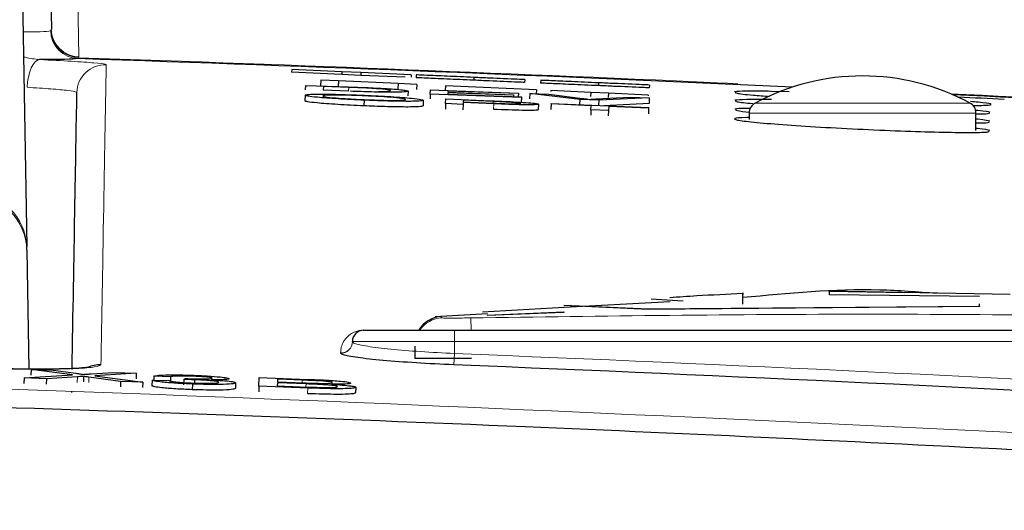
# Paper-space layout 'Blatt3' of a CAD drawing. Header units: millimetres. Extents: x 5 to 418, y 2 to 292.
# Tile 31 of 43: x 235 to 247, y 241 to 247. Entities that reach past the tile are written whole.
import ezdxf

# ---------------------------------------------------------------- set-up
doc = ezdxf.new("R2010")
doc.units = ezdxf.units.MM
doc.layers.add('SLD-0', color=7, linetype='Continuous')
doc.styles.add('SLDTEXTSTYLE1', font='TXT', dxfattribs={"width": 0.605})
doc.dimstyles.new('SLDDIMSTYLE6', dxfattribs={"dimtxt": 3.5, "dimasz": 3.302, "dimexe": 0, "dimexo": 0.0625, "dimgap": 0.875, "dimtad": 1, "dimlfac": 1.5, "dimrnd": 1e-09, "dimzin": 12, "dimdsep": 46, "dimtxsty": 'SLDTEXTSTYLE1', "dimsah": 1, "dimcen": 0.09, "dimadec": 0, "dimazin": 3, "dimtfac": 1, "dimtofl": 0, "dimtmove": 0, "dimatfit": 3, "dimfxl": 1, "dimfrac": 2, "dimtolj": 1, "dimtzin": 12, "dimarcsym": 0})

# ---------------------------------------------------------------- blocks, each defined once
blk = doc.blocks.new('_D_13')
at = {"layer": 'SLD-0', "color": 7}
for p, q in [((137.961, 136.665), (137.961, 269.457)), ((327.961, 136.665), (327.961, 269.457)), ((137.961, 268.457), (327.961, 268.457))]:
    blk.add_line(p, q, dxfattribs=at)
for points in [[(137.961, 268.457), (141.263, 267.949), (141.263, 268.965)], [(327.961, 268.457), (324.659, 268.965), (324.659, 267.949)]]:
    blk.add_solid(points, dxfattribs=at)
at = {"layer": 'SLD-0', "color": 7, "insert": (228.95, 272.969), "char_height": 3.5, "attachment_point": 1, "style": 'SLDTEXTSTYLE1'}
blk.add_mtext('285', dxfattribs=at)

psp = doc.layouts.new('Blatt3')

# ---------------------------------------------------------------- linework, layer by layer
at = {"color": 7, "linetype": 'Continuous', "lineweight": 25}
for p, q in [((234.971, 253.2762), (235.1304, 244.1485)), ((235.3053, 253.2762), (235.42, 246.7053)), ((238.2464, 246.2313), (238.245, 246.198)), ((238.8359, 246.1723), (238.245, 246.198)), ((238.8373, 246.2056), (238.2464, 246.2313)), ((238.8373, 246.2056), (238.8359, 246.1723)), ((239.0613, 246.1959), (238.8373, 246.2056)), ((239.0613, 246.1959), (239.0598, 246.1626)), ((239.6524, 246.1702), (239.0613, 246.1959)), ((238.5896, 246.1071), (238.5866, 246.0405)), ((238.7962, 246.0976), (238.5896, 246.1071)), ((238.7962, 246.0976), (238.7933, 246.0326)), ((239.4983, 246.0655), (238.7962, 246.0976)), ((239.0598, 246.1626), (238.8359, 246.1723)), ((239.5819, 246.1399), (239.0598, 246.1626)), ((239.4983, 246.0655), (239.4955, 246.0054)), ((239.7166, 246.0555), (239.4983, 246.0655)), ((239.6524, 246.1702), (239.6512, 246.1421)), ((239.7103, 246.1677), (239.7088, 246.1344)), ((240.3895, 246.1382), (240.388, 246.1049)), ((240.9877, 246.1122), (240.9862, 246.0789)), ((241.1755, 246.1041), (241.1741, 246.0708)), ((241.8548, 246.0746), (241.8533, 246.0413)), ((238.411, 245.9939), (238.4133, 246.0447)), ((238.4133, 246.0447), (238.9145, 246.0266)), ((238.5943, 246.0402), (238.5866, 246.0405)), ((238.6197, 246.0314), (238.618, 245.9923)), ((238.618, 245.9923), (238.9201, 245.9814)), ((238.6197, 246.0314), (238.6183, 245.9923)), ((238.9169, 246.0206), (238.6197, 246.0314)), ((239.6148, 245.9761), (239.6128, 245.9197)), ((239.7166, 246.0555), (239.714, 245.9968)), ((239.8767, 245.941), (239.879, 245.9917)), ((239.879, 245.9917), (240.9125, 245.9544)), ((240.0548, 246.04), (240.0523, 245.9855)), ((241.1254, 245.9909), (240.0548, 246.04)), ((240.0845, 245.9569), (240.0837, 245.9393)), ((240.0845, 245.9569), (240.0839, 245.9393)), ((240.8549, 245.9291), (240.0845, 245.9569)), ((240.0854, 245.9784), (240.0847, 245.9628)), ((240.0847, 245.9628), (240.8552, 245.9349)), ((240.0854, 245.9784), (240.0849, 245.9628)), ((240.9123, 245.9485), (240.0854, 245.9784)), ((240.9123, 245.9485), (240.9108, 245.9095)), ((240.9125, 245.9544), (240.9109, 245.9094)), ((240.9125, 245.9544), (240.9123, 245.9485)), ((241.0455, 245.9496), (241.0432, 245.885)), ((241.6343, 245.8774), (241.0455, 245.9496)), ((241.0455, 245.9496), (241.2696, 245.9415)), ((241.1254, 245.9909), (241.1234, 245.9467)), ((241.2945, 245.9832), (241.294, 245.9722)), ((241.7641, 245.9616), (241.2945, 245.9832)), ((241.7641, 245.9616), (241.7618, 245.9127)), ((241.9707, 245.9522), (241.7641, 245.9616)), ((241.9707, 245.9522), (241.9685, 245.9038)), ((242.4403, 245.9307), (241.9707, 245.9522)), ((242.453, 246.0486), (242.4515, 246.0153)), ((244.0963, 245.9695), (243.891, 245.9743)), ((238.4046, 245.9285), (238.4018, 245.8619)), ((239.0985, 245.8705), (239.0957, 245.804)), ((239.7948, 245.8692), (239.792, 245.8027)), ((239.8767, 245.941), (239.8747, 245.8853)), ((240.9478, 245.9022), (239.8767, 245.941)), ((240.0566, 245.83), (240.0539, 245.7667)), ((240.0566, 245.83), (240.059, 245.886)), ((240.2633, 245.8211), (240.0566, 245.83)), ((240.059, 245.886), (240.5974, 245.8628)), ((240.0837, 245.9393), (240.9481, 245.9081)), ((240.2643, 245.8441), (240.2633, 245.8211)), ((240.6233, 245.8286), (240.2643, 245.8441)), ((240.2654, 245.8707), (240.2645, 245.8505)), ((240.2645, 245.8505), (240.618, 245.8353)), ((240.6153, 245.8556), (240.2654, 245.8707)), ((240.8552, 245.9349), (240.8543, 245.9115)), ((240.8549, 245.9291), (240.8543, 245.9115)), ((240.8552, 245.9349), (240.8549, 245.9291)), ((240.9478, 245.9022), (240.9456, 245.8418)), ((240.9481, 245.9081), (240.9459, 245.8473)), ((240.9481, 245.9081), (240.9478, 245.9022)), ((241.2696, 245.9415), (241.6666, 245.8907)), ((241.2986, 245.8262), (241.2989, 245.8326)), ((241.2989, 245.8326), (242.4449, 245.7833)), ((241.6343, 245.8774), (241.6322, 245.8183)), ((241.8583, 245.8693), (241.6343, 245.8774)), ((241.8267, 245.8849), (242.2279, 245.9068)), ((241.8583, 245.8693), (241.8561, 245.8086)), ((242.4519, 245.8987), (241.8583, 245.8693)), ((242.4495, 245.8321), (241.9195, 245.8059)), ((242.2279, 245.9068), (242.4519, 245.8987)), ((242.4403, 245.9307), (242.4399, 245.9232)), ((242.4519, 245.8987), (242.4495, 245.8321)), ((240.2633, 245.8211), (240.2606, 245.7584)), ((241.1479, 245.823), (241.1451, 245.7575)), ((241.2986, 245.8262), (241.2958, 245.7597)), ((241.7683, 245.8059), (241.2986, 245.8262)), ((241.7662, 245.7564), (241.7636, 245.696)), ((241.7662, 245.7564), (241.7683, 245.8059)), ((241.9728, 245.7475), (241.7662, 245.7564)), ((241.9728, 245.7475), (241.9702, 245.6871)), ((241.9749, 245.797), (241.9728, 245.7475)), ((242.4446, 245.7768), (241.9749, 245.797)), ((242.4446, 245.7768), (242.4417, 245.7106)), ((242.4449, 245.7833), (242.4446, 245.7768)), ((243.6272, 245.7196), (243.6272, 245.6418)), ((246.2939, 245.515), (246.2939, 245.7196)), ((235.1311, 244.1056), (235.1304, 244.1485)), ((235.1311, 244.1056), (235.1555, 242.7085)), ((242.8508, 243.5066), (242.4753, 243.5319)), ((244.5722, 243.6269), (246.6953, 243.5873)), ((244.5722, 243.5801), (244.5722, 243.6269)), ((245.4549, 243.6038), (244.5722, 243.6202)), ((246.3366, 243.5603), (244.5722, 243.5801)), ((241.45, 243.4314), (240.4917, 243.3783)), ((241.4486, 243.4607), (242.4413, 243.4161)), ((242.6989, 243.5006), (241.45, 243.4314)), ((242.4413, 243.4093), (241.5259, 243.4505)), ((242.4413, 243.4161), (246.3366, 243.4495)), ((246.3366, 243.4427), (242.4413, 243.4093)), ((242.4413, 243.4161), (242.4413, 243.4093)), ((246.3366, 243.4495), (246.3366, 243.4738)), ((246.3366, 243.4495), (246.3366, 243.4427)), ((240.548, 243.3579), (239.9334, 243.3205)), ((240.5474, 243.3428), (241.4486, 243.38)), ((241.4486, 243.3733), (240.5474, 243.3362)), ((240.5474, 243.3428), (240.5474, 243.3362)), ((241.4486, 243.38), (241.4486, 243.3733)), ((239.0939, 243.1645), (240.1606, 243.1645)), ((240.1606, 243.1645), (249.8939, 243.1645)), ((238.9606, 243.0283), (238.9606, 243.0312)), ((239.6939, 242.9773), (239.6939, 242.8312)), ((240.3606, 242.8312), (239.6939, 242.8312)), ((235.0998, 242.604), (235.0974, 242.5376)), ((235.0998, 242.604), (235.6681, 242.6386)), ((235.3634, 242.5946), (235.0998, 242.604)), ((235.182, 242.7031), (235.1796, 242.6366)), ((235.6681, 242.6386), (235.182, 242.7031)), ((235.182, 242.7031), (235.4423, 242.6938)), ((235.3634, 242.5946), (235.3611, 242.5289)), ((235.7272, 242.6167), (235.3634, 242.5946)), ((235.4423, 242.6938), (235.7087, 242.6585)), ((235.7996, 242.6212), (235.7973, 242.5564)), ((236.234, 242.5636), (235.8623, 242.6129)), ((235.8883, 242.652), (236.1557, 242.6683)), ((236.4196, 242.6589), (235.9302, 242.6291)), ((235.9302, 242.6291), (236.4946, 242.5543)), ((236.1557, 242.6683), (236.4196, 242.6589)), ((236.4196, 242.6589), (236.4174, 242.5948)), ((236.6256, 242.6254), (236.6239, 242.5772)), ((236.822, 242.6171), (236.6256, 242.6254)), ((236.822, 242.6171), (236.8197, 242.5534)), ((236.9764, 242.5854), (236.9971, 242.5965)), ((237.8606, 242.5055), (237.8642, 242.6074)), ((237.8642, 242.6074), (238.4379, 242.5869)), ((238.0799, 242.5879), (238.0788, 242.5566)), ((238.3718, 242.5775), (238.0799, 242.5879)), ((236.234, 242.5636), (236.2317, 242.4995)), ((236.4946, 242.5543), (236.234, 242.5636)), ((236.4946, 242.5543), (236.4923, 242.4904)), ((236.6042, 242.5778), (236.602, 242.5141)), ((236.6042, 242.5778), (236.8007, 242.5721)), ((236.9764, 242.5854), (236.9741, 242.5219)), ((237.0799, 242.5321), (237.0777, 242.4685)), ((237.1035, 242.5823), (237.1024, 242.5503)), ((237.5866, 242.546), (237.5844, 242.4822)), ((237.8606, 242.5055), (237.8583, 242.4414)), ((238.4358, 242.485), (237.8606, 242.5055)), ((238.0784, 242.5448), (238.0771, 242.5096)), ((238.0771, 242.5096), (238.4396, 242.4966)), ((238.416, 242.5328), (238.0784, 242.5448)), ((238.0788, 242.5566), (238.3946, 242.5453)), ((239.0011, 242.494), (238.9987, 242.4276)), ((235.6593, 242.4322), (235.6595, 242.4402))]:
    psp.add_line(p, q, dxfattribs=at)
at = {"color": 7, "linetype": 'Continuous', "lineweight": 18}
for p, q in [((235.7248, 247.3845), (235.7423, 246.3809)), ((235.4121, 246.6858), (235.4187, 246.6943)), ((235.4187, 246.6943), (235.42, 246.7053)), ((235.7405, 246.3702), (235.7321, 246.3592)), ((235.7423, 246.3809), (235.7405, 246.3702)), ((238.9169, 246.0206), (238.9155, 245.9839)), ((240.6153, 245.8556), (240.6144, 245.8355)), ((243.6974, 245.837), (244.9606, 245.837)), ((244.9606, 245.837), (246.2237, 245.837)), ((240.6233, 245.8286), (240.6205, 245.7643)), ((244.9606, 245.7196), (243.6272, 245.7196)), ((246.2939, 245.7196), (244.9606, 245.7196)), ((240.0005, 243.3227), (240.0143, 243.3103)), ((240.354, 243.3098), (240.3569, 243.1645)), ((240.1606, 243.1645), (240.1606, 243.0312)), ((240.1606, 243.0312), (238.9606, 243.0312)), ((249.8939, 243.0312), (240.1606, 243.0312)), ((240.1606, 243.0312), (240.1606, 242.8911)), ((238.8221, 242.8953), (238.8221, 242.8982)), ((240.1606, 242.8911), (240.1552, 242.7581)), ((235.7272, 242.6167), (235.7249, 242.5519)), ((235.8623, 242.6129), (235.86, 242.5482)), ((238.3718, 242.5775), (238.3707, 242.5461)), ((238.416, 242.5328), (238.4148, 242.4975)), ((238.4358, 242.485), (238.4335, 242.4199))]:
    psp.add_line(p, q, dxfattribs=at)
at = {"color": 7, "linetype": 'Continuous', "lineweight": 18, "flags": 128}
psp.add_lwpolyline([(235.1351, 246.0221), (235.1406, 246.0855), (235.151, 246.1463), (235.1659, 246.2023), (235.1847, 246.2513), (235.2067, 246.2916), (235.2311, 246.3218), (235.2571, 246.3406), (235.2837, 246.3475)], dxfattribs=at)
at = {"color": 7, "linetype": 'Continuous', "lineweight": 18}
for centre, radius, start, end in [((235.7454, 246.6923), 0.3333, 181.11417, 267.7252), ((235.7526, 246.7041), 0.3341, 181.6716, 267.92261), ((235.7516, 246.7125), 0.3317, 181.2388, 268.37695), ((213.6272, -413.6021), 660.3427, 87.4077313, 88.0809463), ((236.0541, 245.9541), 0.3333, 88.04161, 178.98818), ((213.6272, -413.6021), 660.3427, 86.6710964, 87.1905395), ((234.4765, 244.1263), 0.6542, 1.94592, 89.12568), ((234.4653, 244.0933), 0.6659, 1.05193, 88.04325), ((240.0272, 242.9772), 0.3333, 92.21562, 145.80066), ((239.0939, 243.2031), 0.0386, 262.30613, 269.99021), ((238.8274, 243.0313), 0.1332, 267.75258, 359.93993), ((238.8274, 243.0284), 0.1332, 267.75253, 359.93989), ((213.6272, -413.6021), 657.0292, 86.8357819, 87.6855494)]:
    psp.add_arc(centre, radius, start, end, dxfattribs=at)
at = {"color": 7, "linetype": 'Continuous', "lineweight": 25}
for centre, radius, start, end in [((213.6272, -413.6021), 660.3314, 87.3519445, 88.0816404), ((244.9606, 243.4885), 2.6667, 61.72629, 118.27371), ((243.7606, 245.7196), 0.1333, 118.27371, 180), ((213.6272, -413.6021), 660.3314, 86.6708788, 87.1878986), ((246.1606, 245.7196), 0.1333, 0, 61.72629), ((240.0272, 242.9944), 0.3333, 94.66937, 149.30907), ((239.0939, 243.0312), 0.1333, 90, 180), ((239.5532, 243.2042), 0.0397, 262.38775, 269.99063), ((235.9925, 242.4252), 0.3339, 88.04833, 115.67794), ((213.6272, -413.6021), 656.8961, 86.8357819, 87.6855494)]:
    psp.add_arc(centre, radius, start, end, dxfattribs=at)
psp.add_ellipse((213.6272, -415.1479), major_axis=(0, 661.85), ratio=0.9999973, start_param=6.2333042, end_param=6.2341219, dxfattribs=at)
at = {"color": 7, "linetype": 'Continuous', "lineweight": 18}
for points, knots in [([(235.0863, 246.6729), (235.1615, 246.6731), (235.3329, 246.6734), (235.3836, 246.6813), (235.4121, 246.6858)], [0, 0, 0, 0, 0.439015, 1, 1, 1, 1]), ([(235.0914, 246.3811), (235.0988, 246.3789), (235.1597, 246.361), (235.2257, 246.3538), (235.2837, 246.3475)], [0, 0, 0, 0, 0.1222366, 1, 1, 1, 1]), ([(235.2837, 246.3475), (235.4142, 246.3411), (235.6754, 246.3282), (235.9423, 246.3087), (236.0549, 246.2951), (236.0631, 246.2889), (236.0654, 246.2872)], [0, 0, 0, 0, 0.2946916, 0.5893405, 0.8841722, 1, 1, 1, 1]), ([(236.0654, 246.2872), (236.0653, 246.2808), (236.0648, 246.2492), (236.0624, 246.1121), (236.0517, 245.5026), (236.033, 244.4281), (236.0107, 243.1522), (236.0039, 242.7589)], [0, 0, 0, 0, 0.0088087, 0.0440433, 0.1849823, 0.7487663, 1, 1, 1, 1]), ([(235.7208, 245.96), (235.7191, 245.962), (235.713, 245.969), (235.6287, 245.9837), (235.4287, 246.0036), (235.233, 246.016), (235.1351, 246.0221)], [0, 0, 0, 0, 0.11584913, 0.41074499, 0.70540532, 1, 1, 1, 1]), ([(240.0143, 243.3103), (240.0187, 243.3097), (240.0275, 243.3084), (240.0867, 243.3078), (240.1725, 243.3078), (240.2668, 243.3084), (240.3293, 243.3094), (240.354, 243.3098)], [0, 0, 0, 0, 0.2138472, 0.4292026, 0.6449166, 0.8596444, 1, 1, 1, 1]), ([(240.354, 243.3098), (241.9115, 243.3315), (245.0269, 243.375), (248.1424, 243.3315), (249.7004, 243.3098)], [0, 0, 0, 0, 0.4998954, 1, 1, 1, 1]), ([(238.8221, 242.8982), (238.8226, 242.9094), (238.8249, 242.9653), (238.8507, 243.0349), (238.9121, 243.1004), (238.9517, 243.1283), (238.9855, 243.1447), (239.0125, 243.1543), (239.0384, 243.1603), (239.0576, 243.1637), (239.081, 243.1648), (239.0873, 243.1649), (239.0888, 243.1649)], [0, 0, 0, 0, 0.1187958, 0.5940496, 0.7569485, 0.8560529, 0.9159262, 0.9518655, 0.9733043, 0.994839, 0.9987729, 1, 1, 1, 1]), ([(238.9606, 243.0283), (238.9663, 243.0219), (238.9809, 243.0056), (239.1245, 242.9756), (239.396, 242.9424), (239.7555, 242.912), (240.0256, 242.898), (240.1606, 242.8911)], [0, 0, 0, 0, 0.14047697, 0.35584645, 0.57085946, 0.78544322, 1, 1, 1, 1]), ([(175.0748, 241.6952), (175.9622, 241.7465), (180.3994, 242.0027), (191.9479, 242.54), (209.7336, 242.9288), (231.0096, 242.747), (245.1484, 242.0446), (252.1797, 241.6952)], [0, 0, 0, 0, 0.03456624, 0.17283554, 0.44954959, 0.72626364, 1, 1, 1, 1]), ([(236.0039, 242.7589), (235.989, 242.7496), (235.9591, 242.7312), (235.7286, 242.7129), (235.3898, 242.7045), (235.0153, 242.7063), (234.7684, 242.7132), (234.6709, 242.7159)], [0, 0, 0, 0, 0.2149317, 0.4298773, 0.6448764, 0.8598859, 1, 1, 1, 1])]:
    psp.add_open_spline(points, degree=3, knots=knots, dxfattribs=at)
at = {"color": 7, "linetype": 'Continuous', "lineweight": 25}
for points, knots in [([(235.7321, 246.3592), (235.6949, 246.3553), (235.6231, 246.3479), (235.3939, 246.3476), (235.2837, 246.3475)], [0, 0, 0, 0, 0.5189654, 1, 1, 1, 1]), ([(240.388, 246.1049), (240.2782, 246.1097), (240.0593, 246.1192), (239.8279, 246.1292), (239.7268, 246.1336), (239.7148, 246.1341), (239.7088, 246.1344)], [0, 0, 0, 0, 0.2799551, 0.5580876, 0.7789116, 1, 1, 1, 1]), ([(240.3895, 246.1382), (240.2797, 246.143), (240.0608, 246.1525), (239.8294, 246.1625), (239.7283, 246.1669), (239.7163, 246.1674), (239.7103, 246.1677)], [0, 0, 0, 0, 0.2799551, 0.5580876, 0.7789116, 1, 1, 1, 1]), ([(240.9862, 246.0789), (240.962, 246.08), (240.9135, 246.0821), (240.7588, 246.0888), (240.5732, 246.0969), (240.4498, 246.1022), (240.388, 246.1049)], [0, 0, 0, 0, 0.2802563, 0.5595462, 0.7795894, 1, 1, 1, 1]), ([(240.9877, 246.1122), (240.9634, 246.1133), (240.9149, 246.1154), (240.7602, 246.1221), (240.5746, 246.1302), (240.4512, 246.1355), (240.3895, 246.1382)], [0, 0, 0, 0, 0.2802563, 0.5595462, 0.7795894, 1, 1, 1, 1]), ([(241.8533, 246.0413), (241.7435, 246.046), (241.5246, 246.0556), (241.2932, 246.0656), (241.1921, 246.07), (241.1801, 246.0705), (241.1741, 246.0708)], [0, 0, 0, 0, 0.2799551, 0.5580876, 0.7789116, 1, 1, 1, 1]), ([(241.8548, 246.0746), (241.745, 246.0794), (241.5261, 246.0889), (241.2946, 246.0989), (241.1936, 246.1033), (241.1816, 246.1038), (241.1755, 246.1041)], [0, 0, 0, 0, 0.27995506, 0.55808759, 0.77891157, 1, 1, 1, 1]), ([(242.453, 246.0486), (242.4287, 246.0497), (242.3802, 246.0518), (242.2255, 246.0585), (242.0399, 246.0665), (241.9165, 246.0719), (241.8548, 246.0746)], [0, 0, 0, 0, 0.2802563, 0.5595462, 0.7795894, 1, 1, 1, 1]), ([(235.664, 242.7011), (235.6755, 243.3609), (235.7002, 244.7772), (235.7136, 245.5482), (235.7208, 245.96)], [0, 0, 0, 0, 0.4658662, 1, 1, 1, 1]), ([(238.9145, 246.0266), (238.9632, 246.0248), (239.0501, 246.0217), (239.1358, 246.0181), (239.1734, 246.0165)], [0, 0, 0, 0, 0.560174, 1, 1, 1, 1]), ([(239.1591, 246.0108), (239.1145, 246.0128), (239.0349, 246.0164), (238.953, 246.0193), (238.9169, 246.0206)], [0, 0, 0, 0, 0.5592546, 1, 1, 1, 1]), ([(239.6148, 245.9761), (239.6073, 245.9727), (239.5922, 245.9658), (239.4425, 245.9617), (239.1892, 245.9662), (239.0206, 245.972), (238.936, 245.975)], [0, 0, 0, 0, 0.28084, 0.5599517, 0.7790685, 1, 1, 1, 1]), ([(239.4081, 245.9837), (239.4017, 245.988), (239.3928, 245.9939), (239.276, 246.0042), (239.198, 246.0086), (239.1591, 246.0108)], [0, 0, 0, 0, 0.5591497, 0.7800403, 1, 1, 1, 1]), ([(239.1734, 246.0165), (239.2168, 246.0145), (239.2943, 246.0109), (239.3583, 246.0069), (239.3864, 246.0052)], [0, 0, 0, 0, 0.5598465, 1, 1, 1, 1]), ([(239.2664, 245.9725), (239.3156, 245.9735), (239.4038, 245.9754), (239.4068, 245.9812), (239.4081, 245.9837)], [0, 0, 0, 0, 0.5574522, 1, 1, 1, 1]), ([(239.3864, 246.0052), (239.4295, 246.002), (239.5156, 245.9958), (239.5988, 245.9856), (239.6087, 245.9797), (239.6148, 245.9761)], [0, 0, 0, 0, 0.279769, 0.5599289, 1, 1, 1, 1]), ([(242.4515, 246.0153), (242.4272, 246.0164), (242.3788, 246.0185), (242.2241, 246.0252), (242.0384, 246.0332), (241.9151, 246.0386), (241.8533, 246.0413)], [0, 0, 0, 0, 0.2802563, 0.5595462, 0.7795894, 1, 1, 1, 1]), ([(243.891, 245.9743), (243.7802, 245.9756), (243.5585, 245.9782), (243.49, 245.9716), (243.4557, 245.9683)], [0, 0, 0, 0, 0.5000015, 1, 1, 1, 1]), ([(243.4652, 245.9629), (243.4655, 245.9596), (243.4664, 245.9514), (243.6147, 245.934), (243.8002, 245.92), (243.8667, 245.9149)], [0, 0, 0, 0, 0.2980429, 0.7482659, 1, 1, 1, 1]), ([(239.0957, 245.804), (238.9898, 245.809), (238.7783, 245.819), (238.5442, 245.8368), (238.4231, 245.8515), (238.4089, 245.8584), (238.4018, 245.8619)], [0, 0, 0, 0, 0.2796, 0.5587653, 0.7793103, 1, 1, 1, 1]), ([(238.4046, 245.9285), (238.412, 245.9324), (238.4268, 245.9401), (238.5983, 245.9429), (238.8431, 245.9383), (239.0156, 245.9314), (239.1019, 245.928)], [0, 0, 0, 0, 0.2805704, 0.5595746, 0.7795608, 1, 1, 1, 1]), ([(239.0985, 245.8705), (238.9927, 245.8755), (238.7811, 245.8856), (238.5471, 245.9033), (238.4259, 245.918), (238.4117, 245.925), (238.4046, 245.9285)], [0, 0, 0, 0, 0.2796, 0.5587653, 0.7793103, 1, 1, 1, 1]), ([(239.1028, 245.9214), (239.0205, 245.9246), (238.856, 245.9308), (238.63, 245.932), (238.6184, 245.9242), (238.6113, 245.9195)], [0, 0, 0, 0, 0.2801277, 0.5596529, 1, 1, 1, 1]), ([(238.6113, 245.9195), (238.6161, 245.9163), (238.6258, 245.9098), (238.7437, 245.8974), (238.9135, 245.8856), (239.0364, 245.8799), (239.0979, 245.877)], [0, 0, 0, 0, 0.2806566, 0.559885, 0.7798492, 1, 1, 1, 1]), ([(239.0979, 245.877), (239.1783, 245.874), (239.3391, 245.8678), (239.5059, 245.8671), (239.5791, 245.8714), (239.5852, 245.8759), (239.5882, 245.8782)], [0, 0, 0, 0, 0.2791002, 0.558192, 0.7788064, 1, 1, 1, 1]), ([(239.7948, 245.8692), (239.7854, 245.8655), (239.7666, 245.8581), (239.5955, 245.8555), (239.351, 245.8606), (239.1827, 245.8672), (239.0985, 245.8705)], [0, 0, 0, 0, 0.280353, 0.5595023, 0.7796353, 1, 1, 1, 1]), ([(239.1019, 245.928), (239.2097, 245.9228), (239.4251, 245.9126), (239.6621, 245.8944), (239.7781, 245.8797), (239.7893, 245.8727), (239.7948, 245.8692)], [0, 0, 0, 0, 0.2795644, 0.5585841, 0.7790872, 1, 1, 1, 1]), ([(239.5882, 245.8782), (239.5833, 245.8815), (239.5736, 245.888), (239.4642, 245.9004), (239.2911, 245.9126), (239.1655, 245.9185), (239.1028, 245.9214)], [0, 0, 0, 0, 0.2807967, 0.5600682, 0.779984, 1, 1, 1, 1]), ([(240.5974, 245.8628), (240.6381, 245.8611), (240.7108, 245.8579), (240.7829, 245.8545), (240.8146, 245.853)], [0, 0, 0, 0, 0.5601005, 1, 1, 1, 1]), ([(240.7841, 245.8478), (240.7528, 245.8494), (240.6968, 245.8521), (240.6402, 245.8545), (240.6153, 245.8556)], [0, 0, 0, 0, 0.5595849, 1, 1, 1, 1]), ([(240.618, 245.8353), (240.6629, 245.8334), (240.7522, 245.8297), (240.8727, 245.8266), (240.9339, 245.8279), (240.9388, 245.8304), (240.9413, 245.8317)], [0, 0, 0, 0, 0.2814007, 0.5597529, 0.7793558, 1, 1, 1, 1]), ([(240.9413, 245.8317), (240.9395, 245.8329), (240.9359, 245.8353), (240.8999, 245.8397), (240.8483, 245.8441), (240.8055, 245.8466), (240.7841, 245.8478)], [0, 0, 0, 0, 0.2802608, 0.5600775, 0.7801497, 1, 1, 1, 1]), ([(240.8146, 245.853), (240.8677, 245.8502), (240.9736, 245.8446), (241.0825, 245.8356), (241.1391, 245.8283), (241.145, 245.8247), (241.1479, 245.823)], [0, 0, 0, 0, 0.280013, 0.5589104, 0.7793956, 1, 1, 1, 1]), ([(241.6666, 245.8907), (241.683, 245.8886), (241.7121, 245.8848), (241.7361, 245.8812), (241.7467, 245.8796)], [0, 0, 0, 0, 0.5599982, 1, 1, 1, 1]), ([(241.7467, 245.8796), (241.7603, 245.8806), (241.7846, 245.8825), (241.8138, 245.8842), (241.8267, 245.8849)], [0, 0, 0, 0, 0.5599723, 1, 1, 1, 1]), ([(243.8913, 245.8767), (243.7807, 245.8778), (243.5595, 245.88), (243.4914, 245.8728), (243.4573, 245.8692)], [0, 0, 0, 0, 0.5000021, 1, 1, 1, 1]), ([(243.4668, 245.8636), (243.4655, 245.8602), (243.4623, 245.8519), (243.5923, 245.8384), (243.6685, 245.8305)], [0, 0, 0, 0, 0.4135022, 1, 1, 1, 1]), ([(246.2576, 245.8083), (246.3283, 245.809), (246.4746, 245.8104), (246.482, 245.8247), (246.3958, 245.8404), (246.2608, 245.852), (246.2297, 245.8547)], [0, 0, 0, 0, 0.2891702, 0.598123, 0.9073529, 1, 1, 1, 1]), ([(239.792, 245.8027), (239.7825, 245.799), (239.7637, 245.7916), (239.5926, 245.789), (239.3482, 245.794), (239.1798, 245.8007), (239.0957, 245.804)], [0, 0, 0, 0, 0.280353, 0.5595023, 0.7796353, 1, 1, 1, 1]), ([(241.1451, 245.7564), (241.1372, 245.754), (241.1214, 245.749), (240.9341, 245.749), (240.7395, 245.7571), (240.6204, 245.7621)], [0, 0, 0, 0, 0.2807512, 0.5597085, 1, 1, 1, 1]), ([(241.1479, 245.823), (241.14, 245.8205), (241.1243, 245.8156), (240.937, 245.8156), (240.7424, 245.8237), (240.6233, 245.8286)], [0, 0, 0, 0, 0.2807512, 0.5597085, 1, 1, 1, 1]), ([(243.6403, 245.774), (243.626, 245.774), (243.5111, 245.7743), (243.4833, 245.7692), (243.459, 245.7648)], [0, 0, 0, 0, 0.1235933, 1, 1, 1, 1]), ([(243.4686, 245.7589), (243.4662, 245.7554), (243.4611, 245.7479), (243.5718, 245.7359), (243.6297, 245.7297)], [0, 0, 0, 0, 0.4766894, 1, 1, 1, 1]), ([(246.4601, 245.7269), (246.4353, 245.7334), (246.4081, 245.7405), (246.2972, 245.7505), (246.2873, 245.7514)], [0, 0, 0, 0, 0.9108237, 1, 1, 1, 1]), ([(246.2939, 245.7089), (246.352, 245.7095), (246.4606, 245.7107), (246.4542, 245.7183), (246.4513, 245.7218)], [0, 0, 0, 0, 0.5346998, 1, 1, 1, 1]), ([(243.6272, 245.665), (243.6181, 245.665), (243.5096, 245.665), (243.4416, 245.6558), (243.4592, 245.6378), (243.6604, 245.6124), (244.0043, 245.5835), (244.4574, 245.554), (244.9673, 245.527), (245.4758, 245.5057), (245.9274, 245.4924), (246.2626, 245.4892), (246.4507, 245.4942), (246.4484, 245.5037), (246.4475, 245.5074)], [0, 0, 0, 0, 0.008579, 0.1015572, 0.1945794, 0.2877294, 0.3810254, 0.4744255, 0.5678447, 0.661189, 0.7543936, 0.8474522, 0.9404223, 1, 1, 1, 1]), ([(246.4582, 245.6227), (246.4339, 245.6294), (246.408, 245.6367), (246.3008, 245.6466), (246.2939, 245.6472)], [0, 0, 0, 0, 0.9358761, 1, 1, 1, 1]), ([(246.2939, 245.6033), (246.3513, 245.6041), (246.459, 245.6057), (246.4525, 245.6136), (246.4494, 245.6173)], [0, 0, 0, 0, 0.5336042, 1, 1, 1, 1]), ([(246.4562, 245.5131), (246.432, 245.5201), (246.4064, 245.5276), (246.3001, 245.5377), (246.2939, 245.5383)], [0, 0, 0, 0, 0.9421753, 1, 1, 1, 1]), ([(245.8283, 243.5967), (245.6063, 243.6139), (244.8481, 243.6728), (244.0895, 243.5997), (243.5529, 243.5479)], [0, 0, 0, 0, 0.2927633, 1, 1, 1, 1]), ([(243.5509, 243.5961), (243.3705, 243.5873), (243.084, 243.5733), (242.7979, 243.5541), (242.6919, 243.547)], [0, 0, 0, 0, 0.6296856, 1, 1, 1, 1]), ([(243.5509, 243.4711), (243.5509, 243.5483), (243.5509, 243.6367), (243.5509, 243.5909), (243.5509, 243.5851)], [0, 0, 0, 0, 0.87249, 1, 1, 1, 1]), ([(239.0888, 243.1649), (239.1637, 243.1649), (239.3171, 243.1649), (239.4698, 243.1649), (239.5479, 243.1649)], [0, 0, 0, 0, 0.4887733, 1, 1, 1, 1]), ([(240.1552, 242.7581), (240.0052, 242.7651), (239.7053, 242.779), (239.3058, 242.8094), (239.0042, 242.8427), (238.8448, 242.8726), (238.8285, 242.8889), (238.8221, 242.8953)], [0, 0, 0, 0, 0.2145899, 0.429169, 0.6441593, 0.8595151, 1, 1, 1, 1]), ([(235.8766, 242.7315), (235.8758, 242.7313), (235.873, 242.7307), (235.8084, 242.722), (235.6505, 242.712), (235.347, 242.7054), (234.9903, 242.7068), (234.7525, 242.7152), (234.6709, 242.718)], [0, 0, 0, 0, 0.0528426, 0.1658955, 0.3427841, 0.585781, 0.8577928, 1, 1, 1, 1]), ([(235.7087, 242.6585), (235.7259, 242.6561), (235.7497, 242.6528), (235.7792, 242.6486), (235.785, 242.6468), (235.7879, 242.6459)], [0, 0, 0, 0, 0.5612769, 0.7817626, 1, 1, 1, 1]), ([(235.7996, 242.6212), (235.786, 242.6203), (235.7617, 242.6189), (235.7377, 242.6174), (235.7272, 242.6167)], [0, 0, 0, 0, 0.56000161, 1, 1, 1, 1]), ([(235.7879, 242.6459), (235.8066, 242.647), (235.8401, 242.6491), (235.8736, 242.6511), (235.8883, 242.652)], [0, 0, 0, 0, 0.5599999, 1, 1, 1, 1]), ([(235.8623, 242.6129), (235.8505, 242.6144), (235.8296, 242.6172), (235.8087, 242.6199), (235.7996, 242.6212)], [0, 0, 0, 0, 0.5599998, 1, 1, 1, 1]), ([(236.6256, 242.6254), (236.6408, 242.6288), (236.6713, 242.6357), (236.7871, 242.6404), (236.9304, 242.64), (237.0266, 242.637), (237.0747, 242.6355)], [0, 0, 0, 0, 0.2802532, 0.5595228, 0.7795924, 1, 1, 1, 1]), ([(237.0804, 242.6236), (237.0443, 242.6246), (236.9721, 242.6268), (236.8871, 242.6257), (236.8401, 242.622), (236.8281, 242.6187), (236.822, 242.6171)], [0, 0, 0, 0, 0.2800014, 0.5591308, 0.7793201, 1, 1, 1, 1]), ([(236.9971, 242.5965), (237.0023, 242.5962), (237.0117, 242.5958), (237.0212, 242.5955), (237.0253, 242.5953)], [0, 0, 0, 0, 0.56000314, 1, 1, 1, 1]), ([(237.0253, 242.5953), (237.0642, 242.5942), (237.1418, 242.5919), (237.2421, 242.5915), (237.3059, 242.5948), (237.3108, 242.5987), (237.3132, 242.6007)], [0, 0, 0, 0, 0.2806803, 0.5609514, 0.7800568, 1, 1, 1, 1]), ([(237.0747, 242.6355), (237.1355, 242.6329), (237.257, 242.6278), (237.4043, 242.6163), (237.4932, 242.6042), (237.5042, 242.5975), (237.5097, 242.5941)], [0, 0, 0, 0, 0.2801842, 0.5598553, 0.7799999, 1, 1, 1, 1]), ([(237.3132, 242.6007), (237.3095, 242.603), (237.302, 242.6078), (237.2374, 242.615), (237.1595, 242.6204), (237.1068, 242.6225), (237.0804, 242.6236)], [0, 0, 0, 0, 0.27946, 0.5589523, 0.7792553, 1, 1, 1, 1]), ([(237.5097, 242.5941), (237.5061, 242.5918), (237.499, 242.5872), (237.4321, 242.5818), (237.35, 242.5815), (237.2999, 242.5814)], [0, 0, 0, 0, 0.2804963, 0.56100335, 1, 1, 1, 1]), ([(252.8153, 241.4388), (248.8747, 241.6498), (240.3772, 242.1047), (227.3089, 242.4908), (213.6217, 242.6351), (199.9372, 242.4896), (186.8743, 242.1029), (178.3797, 241.6483), (174.4392, 241.4374)], [0, 0, 0, 0, 0.1509637, 0.3255339, 0.5001042, 0.674574, 0.8490439, 1, 1, 1, 1]), ([(237.0776, 242.4656), (237.0108, 242.4684), (236.8773, 242.474), (236.7227, 242.487), (236.6278, 242.5001), (236.6105, 242.5076), (236.6019, 242.5113)], [0, 0, 0, 0, 0.2799105, 0.5592491, 0.7794763, 1, 1, 1, 1]), ([(237.0799, 242.5321), (237.0131, 242.5349), (236.8797, 242.5404), (236.7251, 242.5535), (236.6301, 242.5666), (236.6129, 242.5741), (236.6042, 242.5778)], [0, 0, 0, 0, 0.2799105, 0.5592491, 0.7794763, 1, 1, 1, 1]), ([(236.8007, 242.5721), (236.8107, 242.5691), (236.8307, 242.5631), (236.8947, 242.5543), (236.9908, 242.5474), (237.0552, 242.5449), (237.0874, 242.5436)], [0, 0, 0, 0, 0.2808811, 0.5600727, 0.7796532, 1, 1, 1, 1]), ([(237.1035, 242.5823), (237.0795, 242.583), (237.0364, 242.5844), (236.9948, 242.5851), (236.9764, 242.5854)], [0, 0, 0, 0, 0.5597721, 1, 1, 1, 1]), ([(237.5843, 242.4795), (237.5751, 242.475), (237.5569, 242.4659), (237.417, 242.4603), (237.2496, 242.4603), (237.1349, 242.4638), (237.0776, 242.4656)], [0, 0, 0, 0, 0.2794007, 0.5590642, 0.7793783, 1, 1, 1, 1]), ([(237.5866, 242.546), (237.5775, 242.5414), (237.5593, 242.5324), (237.4194, 242.5268), (237.252, 242.5268), (237.1373, 242.5303), (237.0799, 242.5321)], [0, 0, 0, 0, 0.2794007, 0.5590642, 0.7793783, 1, 1, 1, 1]), ([(237.0874, 242.5436), (237.1328, 242.5422), (237.2234, 242.5396), (237.3247, 242.5415), (237.3819, 242.5463), (237.3874, 242.5508), (237.3902, 242.5531)], [0, 0, 0, 0, 0.2798831, 0.5589932, 0.779319, 1, 1, 1, 1]), ([(237.3902, 242.5531), (237.3859, 242.5561), (237.3774, 242.562), (237.3004, 242.5712), (237.2037, 242.5782), (237.1369, 242.5809), (237.1035, 242.5823)], [0, 0, 0, 0, 0.2797467, 0.5591709, 0.7794436, 1, 1, 1, 1]), ([(237.2999, 242.5814), (237.3461, 242.5787), (237.4384, 242.5734), (237.5326, 242.5632), (237.5806, 242.5538), (237.5846, 242.5486), (237.5866, 242.546)], [0, 0, 0, 0, 0.2798072, 0.5591854, 0.7794082, 1, 1, 1, 1]), ([(238.7276, 242.5488), (238.7232, 242.5518), (238.7164, 242.5562), (238.6696, 242.5625), (238.5659, 242.571), (238.458, 242.5746), (238.3718, 242.5775)], [0, 0, 0, 0, 0.2495123, 0.3750187, 0.5002443, 1, 1, 1, 1]), ([(238.3946, 242.5453), (238.4294, 242.544), (238.4914, 242.5418), (238.5522, 242.5405), (238.5789, 242.5399)], [0, 0, 0, 0, 0.560393, 1, 1, 1, 1]), ([(238.785, 242.5019), (238.7803, 242.505), (238.7734, 242.5097), (238.7235, 242.5163), (238.6199, 242.5254), (238.5065, 242.5295), (238.416, 242.5328)], [0, 0, 0, 0, 0.24980178, 0.37554609, 0.50115391, 1, 1, 1, 1]), ([(239.0011, 242.494), (238.9962, 242.4908), (238.9864, 242.4845), (238.9113, 242.4781), (238.7328, 242.4752), (238.5583, 242.4809), (238.4358, 242.485)], [0, 0, 0, 0, 0.1871427, 0.3743187, 0.5607862, 1, 1, 1, 1]), ([(238.4379, 242.5869), (238.5059, 242.5843), (238.6414, 242.5792), (238.8182, 242.5673), (238.923, 242.5537), (238.9369, 242.5462), (238.9438, 242.5424)], [0, 0, 0, 0, 0.2811161, 0.5600262, 0.7801115, 1, 1, 1, 1]), ([(238.4396, 242.4966), (238.4642, 242.4957), (238.508, 242.4942), (238.5516, 242.493), (238.5707, 242.4924)], [0, 0, 0, 0, 0.5600993, 1, 1, 1, 1]), ([(238.5707, 242.4924), (238.6045, 242.4918), (238.6718, 242.4905), (238.743, 242.4926), (238.7798, 242.4967), (238.7832, 242.5002), (238.785, 242.5019)], [0, 0, 0, 0, 0.2802899, 0.5590179, 0.7794024, 1, 1, 1, 1]), ([(238.5789, 242.5399), (238.6033, 242.5397), (238.6522, 242.5393), (238.7162, 242.5419), (238.7233, 242.5462), (238.7276, 242.5488)], [0, 0, 0, 0, 0.2808695, 0.5610626, 1, 1, 1, 1]), ([(238.9438, 242.5424), (238.9394, 242.5399), (238.9305, 242.535), (238.8562, 242.5292), (238.7673, 242.5289), (238.7131, 242.5287)], [0, 0, 0, 0, 0.280336, 0.5608003, 1, 1, 1, 1]), ([(238.7131, 242.5287), (238.7576, 242.526), (238.8465, 242.5207), (238.9406, 242.511), (238.9937, 242.5017), (238.9986, 242.4966), (239.0011, 242.494)], [0, 0, 0, 0, 0.2802111, 0.5596695, 0.7797087, 1, 1, 1, 1]), ([(238.9987, 242.4276), (238.9938, 242.4244), (238.984, 242.418), (238.909, 242.4116), (238.7304, 242.4087), (238.5559, 242.4145), (238.4335, 242.4185)], [0, 0, 0, 0, 0.1871427, 0.3743187, 0.5607862, 1, 1, 1, 1])]:
    psp.add_open_spline(points, degree=3, knots=knots, dxfattribs=at)

# ---------------------------------------------------------------- dimensions: what is measured, and where the dimension line sits
at = {"layer": 'SLD-0', "color": 7}
dim = psp.add_linear_dim(base=(327.9606, 268.4573), p1=(137.9606, 136.6645), p2=(327.9606, 136.6645), dimstyle='SLDDIMSTYLE6', dxfattribs=at)
dim.commit()
dim.dimension.update_dxf_attribs({"geometry": '_D_13', "text_midpoint": (232.9606, 268.4573), "dimtype": 160})

doc.saveas('drawing.dxf')
